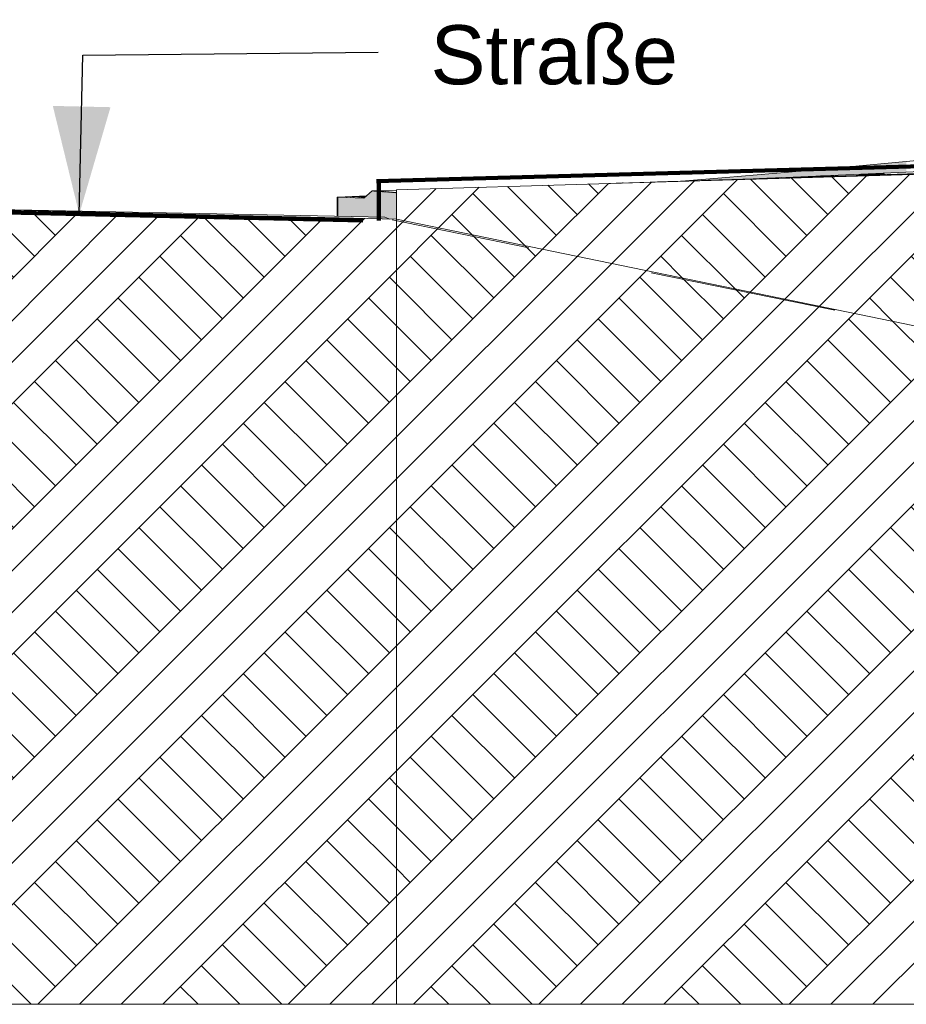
# Model space of a CAD drawing. Header units: metres. Extents: x -52 to 321, y -8 to 26.
# Tile 92 of 256: x 277.92 to 280.92, y -3.1 to 0.23. Entities that reach past the tile are written whole.
import ezdxf

# ---------------------------------------------------------------- set-up
doc = ezdxf.new("R2010")
doc.units = ezdxf.units.M
doc.header["$MEASUREMENT"] = 0
doc.linetypes.add('Strichlinie weit', pattern=[1.058333, 0.635, -0.423333])
for name, color, linetype in [('60 Auffüllung gesamt', 7, 'Continuous'), ('60 Gelände 2D Übersicht', 7, 'Continuous'), ('60 Gelände Hänle', 7, 'Continuous'), ('60 Straße Hänle', 7, 'Continuous'), ('90 Allgemein Beschriftung', 7, 'Continuous')]:
    doc.layers.add(name, color=color, linetype=linetype)
doc.styles.add('ERSTELLTER_STIL_3', font='ARIALUNI.ttf')
doc.dimstyles.new('ERSTELLTER_STIL__4', dxfattribs={"dimtxt": 0.18, "dimasz": 0.3648, "dimexe": 0.18, "dimexo": 0.0625, "dimgap": 0, "dimtad": 0, "dimtih": 1, "dimtoh": 1, "dimdec": 4, "dimzin": 0, "dimdsep": 46, "dimcen": 0.09, "dimadec": 0, "dimazin": 0, "dimtfac": 1, "dimtdec": 4, "dimtmove": 0, "dimatfit": 3, "dimldrblk": 'ARROWHEAD_5', "dimfxl": 1, "dimtolj": 1, "dimtzin": 0, "dimarcsym": 0})
pattern_1 = [(45, (33626.11544, -0.00275), (-0.2121320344, 0.2121320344), []), (45, (33626.0447, 0.06797), (-0.424264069, 0.424264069), []), (45, (33625.974, 0.1387), (-0.424264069, 0.424264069), []), (135, (33625.9033, 0.20939), (0.07071067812, 0.07071067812), [0.3, -0.3])]

# ---------------------------------------------------------------- blocks, each defined once
blk = doc.blocks.new('ARROWHEAD_5')
at = {"linetype": 'Continuous', "lineweight": 0}
blk.add_hatch(color=0, dxfattribs=at).paths.add_polyline_path([(-1, 0.2679), (0, 0), (-1, -0.2679)])
at = {"color": 0, "linetype": 'Continuous', "lineweight": 0}
blk.add_line((0, 0), (-1, 0), dxfattribs=at)

msp = doc.modelspace()

# ---------------------------------------------------------------- hatches: boundary and pattern name
at = {"linetype": 'Continuous', "lineweight": 0, "true_color": 0xeffbfb}
msp.add_hatch(color=7, dxfattribs=at).paths.add_polyline_path([(278.9957, -0.4325), (278.998, -0.4325), (278.998, -0.3677), (278.9957, -0.3677)])
at = {"layer": '60 Auffüllung gesamt', "linetype": 'Continuous', "lineweight": 18, "true_color": 0xffa8a8}
h = msp.add_hatch(dxfattribs=at)
h.set_pattern_fill('Boden__gewachsen_0002', color=21, style=0, pattern_type=2)
h.set_pattern_definition(pattern_1)
h.paths.add_polyline_path([(279.1961, -0.3426), (279.1961, -0.4426), (282.6232, -1.1489), (283.7799, -1.3923), (283.7799, -0.2027), (282.6232, -0.2412)])
at = {"layer": '60 Auffüllung gesamt', "linetype": 'Continuous', "lineweight": 0, "true_color": 0x000000}
for points in [[(280.5238, -0.2832), (280.5238, -0.3007), (280.7276, -0.2917), (280.7276, -0.2653)], [(280.7276, -0.2917), (280.8932, -0.2844), (280.9231, -0.2831), (280.9231, -0.2474), (280.7276, -0.2653)], [(280.3119, -0.3087), (280.4136, -0.3055), (280.5238, -0.3007), (280.5238, -0.2832), (280.3119, -0.3012)], [(280.1612, -0.3135), (280.3119, -0.3087), (280.3119, -0.3012)], [(279.0856, -0.3717), (279.0856, -0.4343), (279.1136, -0.4349), (279.1136, -0.3467)], [(279.1136, -0.3467), (279.1136, -0.4349), (279.1564, -0.4358), (279.1741, -0.4421), (279.1961, -0.4426), (279.1961, -0.4426), (279.1961, -0.4426), (279.1961, -0.3529)], [(279.0856, -0.3717), (278.998, -0.3677), (278.998, -0.4326), (279.0856, -0.4343)]]:
    msp.add_hatch(color=18, dxfattribs=at).paths.add_polyline_path(points)
at = {"layer": '60 Gelände Hänle', "linetype": 'Continuous', "lineweight": 18, "true_color": 0x9f9f9f}
h = msp.add_hatch(dxfattribs=at)
h.set_pattern_fill('Boden__gewachsen_0002', color=253, style=0, pattern_type=2)
h.set_pattern_definition(pattern_1)
h.paths.add_polyline_path([(283.7799, -3.1027), (283.7799, -1.3923), (282.6232, -1.1489), (279.1961, -0.4426), (279.1961, -3.1027)])
at = {"layer": '60 Straße Hänle', "linetype": 'Continuous', "lineweight": 18, "true_color": 0x9f9f9f}
h = msp.add_hatch(dxfattribs=at)
h.set_pattern_fill('Boden__gewachsen_0002', color=253, style=0, pattern_type=2)
h.set_pattern_definition(pattern_1)
h.paths.add_polyline_path([(277.6417, -0.4068), (273.8022, -0.3362), (273.8022, -3.1027), (279.1961, -3.1027), (279.1961, -0.4426)])
at = {"layer": '60 Straße Hänle', "linetype": 'Continuous', "lineweight": 0, "true_color": 0x000000}
for points in [[(279.0974, -0.4346), (279.1112, -0.4406), (279.1741, -0.4421), (279.1564, -0.4358)], [(279.1961, -0.4426), (279.1961, -3.1027), (279.1961, -3.1027), (279.1961, -0.4426)]]:
    msp.add_hatch(color=18, dxfattribs=at).paths.add_polyline_path(points)

# ---------------------------------------------------------------- linework, layer by layer
at = {"color": 7, "linetype": 'Continuous', "lineweight": 13, "flags": 128}
msp.add_lwpolyline([(278.9957, -0.4325), (278.998, -0.4325), (278.998, -0.3677), (278.9957, -0.3677)], close=True, dxfattribs=at)
at = {"layer": '60 Auffüllung gesamt', "color": 255, "linetype": 'Continuous', "lineweight": 18}
for p, q in [((279.9156, -0.3213), (283.6542, -0.2027)), ((280.2386, -0.3118), (283.7439, -0.2027)), ((280.4136, -0.3055), (282.7515, -0.2027)), ((280.9231, -0.2474), (281.1102, -0.2295)), ((280.5238, -0.2832), (280.7276, -0.2653)), ((280.7276, -0.2653), (280.9231, -0.2474)), ((280.3119, -0.3012), (280.5238, -0.2832)), ((280.5894, -0.2994), (280.6761, -0.296)), ((280.5983, -0.2997), (280.6849, -0.2969)), ((280.6008, -0.2997), (280.6874, -0.2969)), ((280.6021, -0.2988), (280.6457, -0.2974)), ((280.6033, -0.2997), (280.6899, -0.2969)), ((280.6059, -0.2997), (280.6925, -0.2969)), ((280.6084, -0.2997), (280.695, -0.297)), ((280.6109, -0.2997), (280.6975, -0.297)), ((280.611, -0.2993), (280.6546, -0.2979)), ((280.6134, -0.2997), (280.7, -0.297)), ((280.6135, -0.2993), (280.6571, -0.2979)), ((280.6159, -0.2997), (280.7025, -0.297)), ((280.616, -0.2993), (280.6596, -0.2979)), ((280.6184, -0.2997), (280.705, -0.297)), ((280.6185, -0.2993), (280.6621, -0.2979)), ((280.6209, -0.2997), (280.7075, -0.297)), ((280.621, -0.2993), (280.6646, -0.2979)), ((280.6234, -0.2997), (280.71, -0.297)), ((280.6235, -0.2993), (280.6671, -0.2979)), ((280.6254, -0.298), (280.6683, -0.2961)), ((280.6259, -0.2998), (280.6716, -0.2983)), ((280.626, -0.2993), (280.6697, -0.2979)), ((280.6285, -0.3), (280.7151, -0.2972)), ((280.6286, -0.2993), (280.6722, -0.2979)), ((280.6311, -0.2993), (280.6747, -0.2979)), ((280.6329, -0.2959), (280.6432, -0.2955)), ((280.6336, -0.2993), (280.6772, -0.2979)), ((280.6342, -0.2985), (280.6772, -0.2972)), ((280.6361, -0.2993), (280.6797, -0.298)), ((280.6367, -0.2985), (280.6797, -0.2972)), ((280.6386, -0.2994), (280.6805, -0.298)), ((280.6392, -0.2985), (280.6822, -0.2972)), ((280.6411, -0.2996), (280.6847, -0.2982)), ((280.6417, -0.2986), (280.6847, -0.2972)), ((280.6442, -0.2986), (280.6872, -0.2972)), ((280.6468, -0.2986), (280.6897, -0.2972)), ((280.6493, -0.2952), (280.6735, -0.2942)), ((280.6493, -0.2986), (280.6923, -0.2972)), ((280.6518, -0.2986), (280.6948, -0.2972)), ((280.6543, -0.2986), (280.6973, -0.2972)), ((280.6555, -0.2994), (280.6872, -0.2984)), ((280.6568, -0.2986), (280.6998, -0.2972)), ((280.6574, -0.2994), (280.7176, -0.2974)), ((280.6593, -0.2986), (280.7023, -0.2972)), ((280.6618, -0.2986), (280.6678, -0.2984)), ((280.6643, -0.2988), (280.7073, -0.2974)), ((280.6668, -0.2991), (280.7098, -0.2976)), ((280.6678, -0.2984), (280.7048, -0.2972)), ((280.6716, -0.2983), (280.7125, -0.297)), ((280.6806, -0.298), (280.6822, -0.298)), ((280.7614, -0.2917), (280.848, -0.2883)), ((280.7639, -0.2935), (280.8505, -0.2901)), ((280.7728, -0.2942), (280.8594, -0.2914)), ((280.774, -0.2911), (280.8176, -0.2896)), ((280.7753, -0.2942), (280.8619, -0.2914)), ((280.7765, -0.2929), (280.8202, -0.2914)), ((280.7778, -0.2942), (280.8644, -0.2915)), ((280.7803, -0.2942), (280.8669, -0.2915)), ((280.7828, -0.2942), (280.8694, -0.2915)), ((280.7853, -0.2942), (280.8719, -0.2915)), ((280.7854, -0.2938), (280.8291, -0.2924)), ((280.7878, -0.2942), (280.8744, -0.2915)), ((280.7879, -0.2938), (280.8316, -0.2924)), ((280.7904, -0.2942), (280.877, -0.2915)), ((280.7905, -0.2938), (280.8341, -0.2924)), ((280.7929, -0.2942), (280.8795, -0.2915)), ((280.793, -0.2938), (280.8366, -0.2924)), ((280.7954, -0.2942), (280.882, -0.2915)), ((280.7955, -0.2938), (280.8391, -0.2924)), ((280.7973, -0.2903), (280.8403, -0.2883)), ((280.7979, -0.2942), (280.8845, -0.2915)), ((280.798, -0.2938), (280.8416, -0.2924)), ((280.7998, -0.2921), (280.8428, -0.2902)), ((280.8004, -0.2943), (280.887, -0.2915)), ((280.8005, -0.2938), (280.8441, -0.2924)), ((280.8029, -0.2944), (280.8832, -0.2917)), ((280.803, -0.2938), (280.8466, -0.2924)), ((280.8054, -0.2946), (280.892, -0.2917)), ((280.8055, -0.2938), (280.8491, -0.2925)), ((280.8079, -0.2948), (280.8945, -0.2919)), ((280.808, -0.2938), (280.8517, -0.2925)), ((280.8087, -0.293), (280.8516, -0.2917)), ((280.8106, -0.2938), (280.8542, -0.2925)), ((280.8112, -0.2931), (280.8542, -0.2917)), ((280.8131, -0.2938), (280.8567, -0.2925)), ((280.8137, -0.2931), (280.8567, -0.2917)), ((280.8156, -0.2939), (280.8592, -0.2925)), ((280.8162, -0.2931), (280.8592, -0.2917)), ((280.8181, -0.2942), (280.8617, -0.2928)), ((280.8187, -0.2931), (280.8617, -0.2917)), ((280.8206, -0.2944), (280.8642, -0.293)), ((280.8212, -0.2931), (280.8642, -0.2917)), ((280.8237, -0.2931), (280.8667, -0.2917)), ((280.8262, -0.2931), (280.8692, -0.2917)), ((280.8288, -0.2931), (280.8717, -0.2917)), ((280.8313, -0.2931), (280.8742, -0.2917)), ((280.8338, -0.2931), (280.8768, -0.2917)), ((280.8363, -0.2931), (280.8793, -0.2917)), ((280.8388, -0.2932), (280.8693, -0.2921)), ((280.8413, -0.2934), (280.8843, -0.2919)), ((280.8438, -0.2936), (280.8868, -0.2922)), ((280.8599, -0.2934), (280.8893, -0.2924)), ((280.864, -0.2933), (280.8971, -0.2922)), ((280.8693, -0.2921), (280.8818, -0.2917)), ((280.8833, -0.2917), (280.8895, -0.2915)), ((279.9183, -0.3212), (279.9618, -0.3199)), ((279.9206, -0.3212), (279.9921, -0.3189)), ((279.9414, -0.3205), (279.983, -0.3192)), ((279.9585, -0.32), (279.9869, -0.3191)), ((279.9606, -0.32), (279.9946, -0.3189)), ((279.9633, -0.3199), (279.9643, -0.3199)), ((280.08, -0.3162), (280.1666, -0.3134)), ((280.0825, -0.3162), (280.1691, -0.3134)), ((280.085, -0.3162), (280.1716, -0.3134)), ((280.0875, -0.3162), (280.1741, -0.3134)), ((280.0926, -0.3157), (280.1362, -0.3144)), ((280.0951, -0.3158), (280.1387, -0.3144)), ((280.0976, -0.3158), (280.1413, -0.3144)), ((280.1002, -0.3158), (280.1438, -0.3144)), ((280.101, -0.3158), (280.1766, -0.3134)), ((280.1027, -0.3158), (280.1463, -0.3144)), ((280.1158, -0.315), (280.1588, -0.3136)), ((280.1184, -0.315), (280.1613, -0.3136)), ((280.1209, -0.315), (280.1639, -0.3137)), ((280.1234, -0.315), (280.1664, -0.3137)), ((280.1259, -0.315), (280.1689, -0.3137)), ((280.1394, -0.3147), (280.1714, -0.3137)), ((280.1411, -0.3146), (280.1791, -0.3134)), ((280.1432, -0.3146), (280.1488, -0.3144)), ((280.1612, -0.3135), (280.3119, -0.3012)), ((280.1812, -0.3135), (280.1816, -0.3134)), ((280.2519, -0.3107), (280.3385, -0.3079)), ((280.2544, -0.3107), (280.341, -0.3079)), ((280.2569, -0.3107), (280.3435, -0.3079)), ((280.2594, -0.3107), (280.346, -0.3079)), ((280.262, -0.3107), (280.3486, -0.3079)), ((280.2645, -0.3107), (280.3511, -0.3079)), ((280.2646, -0.3103), (280.3082, -0.3089)), ((280.267, -0.3107), (280.3536, -0.3079)), ((280.2671, -0.3103), (280.3107, -0.3089)), ((280.2695, -0.3107), (280.3561, -0.308)), ((280.2696, -0.3103), (280.3132, -0.3089)), ((280.272, -0.3107), (280.3586, -0.308)), ((280.2721, -0.3103), (280.3157, -0.3089)), ((280.2746, -0.3103), (280.3182, -0.3089)), ((280.2771, -0.3103), (280.3207, -0.3089)), ((280.2796, -0.3103), (280.3233, -0.3089)), ((280.2822, -0.3103), (280.3258, -0.3089)), ((280.2847, -0.3103), (280.3283, -0.3089)), ((280.2878, -0.3095), (280.3308, -0.3081)), ((280.2903, -0.3095), (280.3333, -0.3082)), ((280.2928, -0.3095), (280.3358, -0.3082)), ((280.2953, -0.3095), (280.3383, -0.3082)), ((280.2978, -0.3095), (280.3408, -0.3082)), ((280.3004, -0.3095), (280.3433, -0.3082)), ((280.3029, -0.3096), (280.3458, -0.3082)), ((280.3054, -0.3096), (280.3484, -0.3082)), ((280.3079, -0.3096), (280.3509, -0.3082)), ((280.323, -0.3093), (280.3534, -0.3082)), ((280.3269, -0.3091), (280.3611, -0.308)), ((280.4264, -0.3052), (280.513, -0.3024)), ((280.4289, -0.3052), (280.5155, -0.3024)), ((280.4314, -0.3052), (280.518, -0.3024)), ((280.4339, -0.3052), (280.5205, -0.3024)), ((280.4364, -0.3052), (280.523, -0.3024)), ((280.4374, -0.3045), (280.5016, -0.3019)), ((280.4389, -0.3052), (280.5255, -0.3025)), ((280.439, -0.3048), (280.4826, -0.3034)), ((280.4414, -0.3052), (280.528, -0.3025)), ((280.4415, -0.3048), (280.4852, -0.3034)), ((280.4429, -0.3042), (280.4712, -0.3033)), ((280.444, -0.3052), (280.5306, -0.3025)), ((280.4441, -0.3048), (280.4877, -0.3034)), ((280.4465, -0.3052), (280.5331, -0.3025)), ((280.4466, -0.3048), (280.4902, -0.3034)), ((280.449, -0.3052), (280.46, -0.3049)), ((280.4491, -0.3048), (280.4927, -0.3034)), ((280.4509, -0.3039), (280.4906, -0.3021)), ((280.4515, -0.3055), (280.5381, -0.3026)), ((280.4516, -0.3048), (280.4952, -0.3034)), ((280.4541, -0.3048), (280.4977, -0.3034)), ((280.4566, -0.3048), (280.5002, -0.3034)), ((280.4591, -0.3048), (280.5027, -0.3034)), ((280.46, -0.3049), (280.5356, -0.3025)), ((280.4616, -0.3048), (280.5052, -0.3034)), ((280.4623, -0.304), (280.5052, -0.3027)), ((280.4641, -0.305), (280.5078, -0.3036)), ((280.4648, -0.304), (280.5078, -0.3027)), ((280.4673, -0.304), (280.5103, -0.3027)), ((280.4698, -0.304), (280.5128, -0.3027)), ((280.4723, -0.3041), (280.5153, -0.3027)), ((280.4748, -0.3041), (280.5178, -0.3027)), ((280.4773, -0.3041), (280.5203, -0.3027)), ((280.4798, -0.3041), (280.5228, -0.3027)), ((280.4823, -0.3041), (280.5253, -0.3027)), ((280.4849, -0.3041), (280.5278, -0.3027)), ((280.4874, -0.3043), (280.5304, -0.3028)), ((280.5244, -0.3033), (280.5329, -0.303)), ((280.5335, -0.303), (280.5406, -0.3028)), ((278.998, -0.3677), (279.0948, -0.3635)), ((278.998, -0.3677), (279.0943, -0.3639)), ((278.998, -0.3677), (279.0939, -0.3643)), ((279.0394, -0.3663), (279.0778, -0.3649)), ((279.0419, -0.3664), (279.0937, -0.3645)), ((279.0444, -0.3665), (279.0935, -0.3647)), ((279.0469, -0.3667), (279.0932, -0.3649)), ((279.0495, -0.3668), (279.093, -0.3651)), ((279.052, -0.3658), (279.0815, -0.3647)), ((279.052, -0.3669), (279.0927, -0.3654)), ((279.0545, -0.367), (279.0925, -0.3656)), ((279.0546, -0.3659), (279.0937, -0.3645)), ((279.057, -0.3671), (279.0923, -0.3658)), ((279.0571, -0.3661), (279.0935, -0.3647)), ((279.0595, -0.3672), (279.092, -0.366)), ((279.0596, -0.3662), (279.0932, -0.3649)), ((279.062, -0.3673), (279.0918, -0.3662)), ((279.0621, -0.3663), (279.093, -0.3651)), ((279.0645, -0.3675), (279.0915, -0.3664)), ((279.0646, -0.3664), (279.0927, -0.3654)), ((279.067, -0.3676), (279.0913, -0.3667)), ((279.0671, -0.3665), (279.0925, -0.3656)), ((279.0695, -0.3677), (279.091, -0.3669)), ((279.0696, -0.3666), (279.0923, -0.3658)), ((279.0721, -0.3667), (279.092, -0.366)), ((279.0746, -0.3669), (279.0918, -0.3662)), ((279.0753, -0.365), (279.0762, -0.3649)), ((279.0762, -0.3649), (279.094, -0.3642)), ((279.0772, -0.367), (279.0915, -0.3664)), ((279.0778, -0.3649), (279.094, -0.3642)), ((279.0778, -0.3651), (279.0937, -0.3645)), ((279.0797, -0.3671), (279.0913, -0.3667)), ((279.0803, -0.3652), (279.0935, -0.3647)), ((279.0815, -0.3647), (279.094, -0.3643)), ((279.0822, -0.3672), (279.091, -0.3669)), ((279.0828, -0.3653), (279.0932, -0.3649)), ((279.0854, -0.3654), (279.093, -0.3651)), ((279.0856, -0.3717), (279.1136, -0.3467)), ((279.0879, -0.3655), (279.0928, -0.3653)), ((279.0904, -0.3656), (279.0925, -0.3656)), ((279.1136, -0.3467), (279.1961, -0.3441)), ((279.1136, -0.3467), (279.1961, -0.3442)), ((279.1136, -0.3467), (279.1961, -0.3529)), ((279.1148, -0.3468), (279.1196, -0.3467)), ((279.1151, -0.3469), (279.1273, -0.3465)), ((279.1176, -0.347), (279.1221, -0.3469)), ((279.1179, -0.3471), (279.1299, -0.3467)), ((279.1204, -0.3473), (279.1246, -0.3471)), ((279.1208, -0.3473), (279.1324, -0.3469)), ((279.1232, -0.3475), (279.1271, -0.3473)), ((279.1236, -0.3475), (279.1349, -0.3471)), ((279.1261, -0.3477), (279.1297, -0.3476)), ((279.1264, -0.3477), (279.1374, -0.3473)), ((279.1289, -0.3479), (279.1322, -0.3478)), ((279.1292, -0.3479), (279.1399, -0.3476)), ((279.1317, -0.3481), (279.1347, -0.348)), ((279.1321, -0.3481), (279.1424, -0.3478)), ((279.1345, -0.3483), (279.1372, -0.3482)), ((279.1349, -0.3483), (279.1449, -0.348)), ((279.1374, -0.3485), (279.1397, -0.3484)), ((279.1377, -0.3485), (279.1474, -0.3482)), ((279.1402, -0.3487), (279.1422, -0.3487)), ((279.1405, -0.3488), (279.1499, -0.3484)), ((279.143, -0.3489), (279.1447, -0.3489)), ((279.1434, -0.349), (279.1525, -0.3487)), ((279.1458, -0.3491), (279.1472, -0.3491)), ((279.1462, -0.3492), (279.155, -0.3489)), ((279.1486, -0.3494), (279.1497, -0.3493)), ((279.149, -0.3494), (279.1575, -0.3491)), ((279.1515, -0.3496), (279.1523, -0.3495)), ((279.1518, -0.3496), (279.16, -0.3493)), ((279.1543, -0.3498), (279.1548, -0.3498)), ((279.1547, -0.3498), (279.1625, -0.3495)), ((279.1571, -0.35), (279.1573, -0.35)), ((279.1575, -0.35), (279.165, -0.3498)), ((279.1603, -0.3502), (279.1675, -0.35)), ((279.1631, -0.3504), (279.17, -0.3502)), ((279.1659, -0.3506), (279.1725, -0.3504)), ((279.1688, -0.3509), (279.1751, -0.3507)), ((279.1716, -0.3511), (279.1776, -0.3509)), ((279.1744, -0.3513), (279.1801, -0.3511)), ((279.1772, -0.3515), (279.1826, -0.3513)), ((279.1801, -0.3517), (279.1851, -0.3515)), ((279.1829, -0.3519), (279.1876, -0.3518)), ((279.1857, -0.3521), (279.1901, -0.352)), ((279.1885, -0.3523), (279.1926, -0.3522)), ((279.1914, -0.3525), (279.1952, -0.3524)), ((279.1942, -0.3528), (279.1961, -0.3527)), ((278.998, -0.3677), (279.0856, -0.3717)), ((279.0721, -0.3678), (279.0908, -0.3671)), ((279.0746, -0.3679), (279.0905, -0.3673)), ((279.0771, -0.368), (279.0903, -0.3675)), ((279.0796, -0.3681), (279.0901, -0.3678)), ((279.0821, -0.3683), (279.0898, -0.368)), ((279.0846, -0.3684), (279.0896, -0.3682)), ((279.0847, -0.3673), (279.0908, -0.3671)), ((279.0871, -0.3685), (279.0893, -0.3684)), ((279.0872, -0.3674), (279.0906, -0.3673)), ((279.0897, -0.3675), (279.0903, -0.3675))]:
    msp.add_line(p, q, dxfattribs=at)
at = {"layer": '60 Auffüllung gesamt', "color": 7, "linetype": 'Continuous', "lineweight": 18}
msp.add_line((279.1961, -0.3426), (279.1961, -0.4426), dxfattribs=at)
at = {"layer": '60 Auffüllung gesamt', "color": 7, "linetype": 'Continuous', "lineweight": 18, "flags": 128}
for points in [[(283.7799, -0.2027), (282.6232, -0.2412), (279.1961, -0.3426)], [(279.1961, -0.4426), (282.6232, -1.1489), (283.7799, -1.3923)]]:
    msp.add_lwpolyline(points, dxfattribs=at)
at = {"layer": '60 Gelände 2D Übersicht', "color": 7, "linetype": 'Continuous', "lineweight": 100}
for p, q in [((283.4206, -0.1945), (279.1288, -0.3143)), ((279.136, -0.4467), (279.136, -0.3129)), ((279.0817, -0.4467), (274.255, -0.341))]:
    msp.add_line(p, q, dxfattribs=at)
at = {"layer": '60 Gelände 2D Übersicht', "color": 1, "linetype": 'Strichlinie weit', "lineweight": 18, "true_color": 0xf50000}
msp.add_line((283.7919, -1.3867), (279.1815, -0.4447), dxfattribs=at)
at = {"layer": '60 Gelände Hänle', "color": 7, "linetype": 'Continuous', "lineweight": 18}
for p in [(279.1961, -0.4426), (283.7799, -3.1027)]:
    msp.add_line(p, (279.1961, -3.1027), dxfattribs=at)
at = {"layer": '60 Straße Hänle', "color": 8, "linetype": 'Continuous', "lineweight": 18}
for p in [(273.8022, -0.3274), (279.1741, -0.4421)]:
    msp.add_line(p, (279.1564, -0.4358), dxfattribs=at)
at = {"layer": '60 Straße Hänle', "color": 7, "linetype": 'Continuous', "lineweight": 18}
for p, q in [((279.1961, -0.4426), (279.1961, -3.1027)), ((279.1961, -3.1027), (273.8022, -3.1027))]:
    msp.add_line(p, q, dxfattribs=at)
at = {"layer": '60 Straße Hänle', "color": 7, "linetype": 'Continuous', "lineweight": 18, "flags": 128}
msp.add_lwpolyline([(273.8022, -0.3362), (277.6417, -0.4068), (279.1961, -0.4426)], dxfattribs=at)

# ---------------------------------------------------------------- texts
at = {"layer": '90 Allgemein Beschriftung', "color": 7, "linetype": 'Continuous', "lineweight": 13, "insert": (279.2337, 0.1131), "char_height": 0.2, "attachment_point": 4, "style": 'ERSTELLTER_STIL_3'}
msp.add_mtext('\\A1;{\\pql;\\fArial Unicode MS|b0|i0|c0|p0;\\W1.000000; \\fArial Unicode MS|b0|i0|c0|p0;\\W1.000000;Straße}', dxfattribs=at)

# ---------------------------------------------------------------- leaders
at = {"layer": '90 Allgemein Beschriftung', "color": 7, "linetype": 'Continuous', "lineweight": 13, "annotation_type": 0, "has_hookline": 1, "hookline_direction": 0, "text_width": 0.9057}
msp.add_leader([(278.1217, -0.4257), (278.1337, 0.1131), (279.1337, 0.1229)], dimstyle='ERSTELLTER_STIL__4', dxfattribs=at)

doc.saveas('drawing.dxf')
